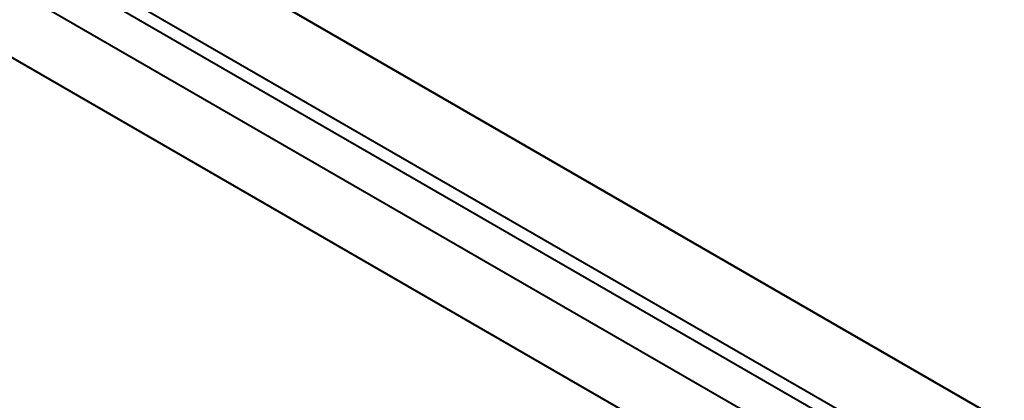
# Model space of a CAD drawing. Header units: millimetres. Extents: x 0 to 420, y -2 to 296.
# Tile 13 of 34: x 73 to 96, y 93 to 102. Entities that reach past the tile are written whole.
import ezdxf

# ---------------------------------------------------------------- set-up
doc = ezdxf.new("R2010")
doc.units = ezdxf.units.MM
for name, color, linetype in [('Default', 7, 'Continuous'), ('GU000075.00.00', 7, 'Continuous'), ('ME001036.00.04', 7, 'Continuous'), ('ME001049.00.01', 7, 'Continuous')]:
    doc.layers.add(name, color=color, linetype=linetype)

# ---------------------------------------------------------------- blocks, each defined once
blk = doc.blocks.new('SE2')
at = {"layer": 'GU000075.00.00', "color": 7, "linetype": 'Continuous', "lineweight": 40}
for p, q in [((103.912, 85.648), (34.107, 125.95)), ((103.064, 85.158), (33.258, 125.46)), ((92.486, 89.638), (43.837, 117.725))]:
    blk.add_line(p, q, dxfattribs=at)
at = {"layer": 'ME001036.00.04', "color": 7, "linetype": 'Continuous', "lineweight": 40}
for p, q in [((35.917, 127.191), (105.496, 87.019)), ((103.799, 86.04), (34.22, 126.211))]:
    blk.add_line(p, q, dxfattribs=at)
at = {"layer": 'ME001049.00.01', "color": 7, "linetype": 'Continuous', "lineweight": 40}
blk.add_line((101.531, 89.309), (39.882, 124.902), dxfattribs=at)

msp = doc.modelspace()

# ---------------------------------------------------------------- block references
at = {"layer": 'Default'}
msp.add_blockref('SE2', (0, 0), dxfattribs=at)

doc.saveas('drawing.dxf')
